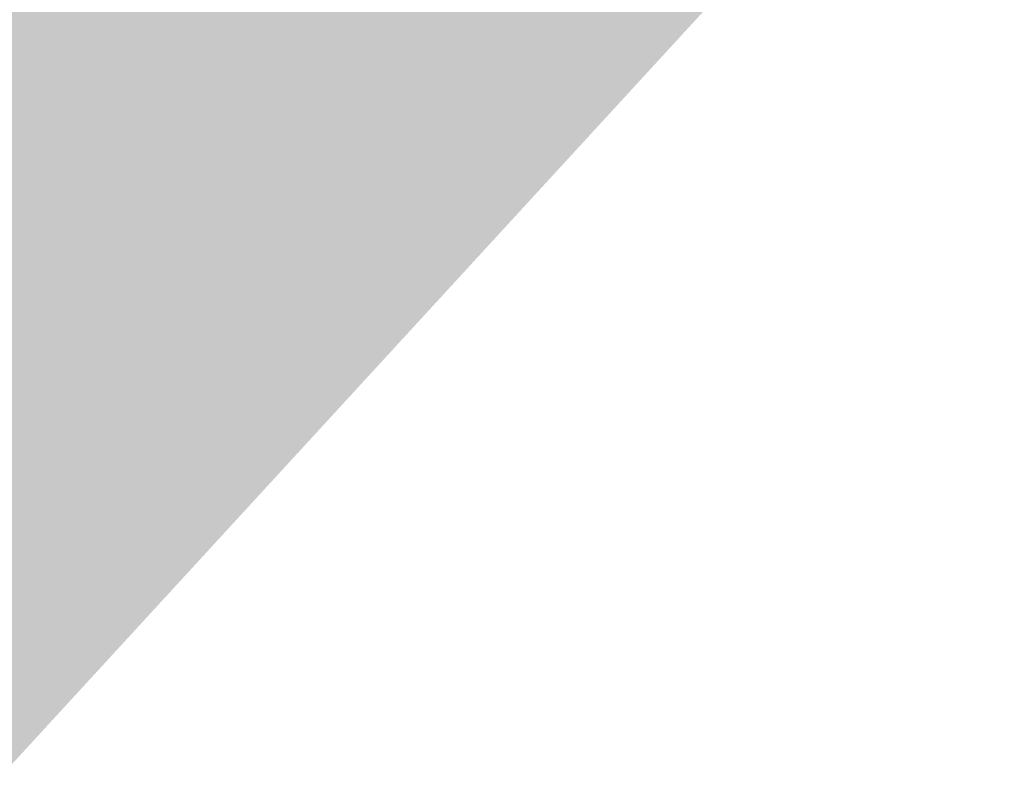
# Model space of a CAD drawing. Header units: millimetres. Extents: x 32690613 to 32694392, y 5343730 to 5344753.
# Tile 37 of 170: x 32692454.488 to 32692455.078, y 5344475.084 to 5344475.532. Entities that reach past the tile are written whole.
import ezdxf

# ---------------------------------------------------------------- set-up
doc = ezdxf.new("R2010")
doc.units = ezdxf.units.MM
doc.header["$LTSCALE"] = 0.01
doc.layers.add('Veg-Waldartig', color=7, linetype='Continuous', lineweight=5, true_color=0xb0ee53)

msp = doc.modelspace()

# ---------------------------------------------------------------- hatches: boundary and pattern name
at = {"layer": 'Veg-Waldartig', "transparency": 33554687}
msp.add_hatch(color=256, dxfattribs=at).paths.add_polyline_path([(32692443.58374, 5344463.77229), (32692445.22285, 5344464.26779), (32692446.15757, 5344464.60497), (32692446.28877, 5344464.74077), (32692446.41823, 5344464.8777), (32692446.54594, 5344465.01575), (32692446.67191, 5344465.15493), (32692446.79614, 5344465.29524), (32692446.91862, 5344465.43667), (32692447.03936, 5344465.57923), (32692447.15835, 5344465.72291), (32692450.73102, 5344470.51221), (32692451.79457, 5344471.91505), (32692452.90543, 5344473.28735), (32692454.06359, 5344474.62912), (32692455.26906, 5344475.94035), (32692456.52183, 5344477.22106), (32692457.8219, 5344478.47123), (32692459.16928, 5344479.69086), (32692460.56396, 5344480.87996), (32692475.47059, 5344492.59467), (32692476.14804, 5344493.12945), (32692476.80808, 5344493.69818), (32692477.4507, 5344494.30084), (32692478.07591, 5344494.93745), (32692478.68371, 5344495.60799), (32692479.2741, 5344496.31247), (32692479.84708, 5344497.05089), (32692480.40265, 5344497.82326), (32692480.69639, 5344498.69196), (32692481.04593, 5344499.52376), (32692481.45127, 5344500.31866), (32692481.91241, 5344501.07666), (32692482.42936, 5344501.79776), (32692483.0021, 5344502.48196), (32692483.63065, 5344503.12925), (32692484.315, 5344503.73965), (32692484.99741, 5344504.57055), (32692485.50768, 5344505.36123), (32692485.84581, 5344506.1117), (32692486.0118, 5344506.82197), (32692486.00565, 5344507.49203), (32692485.82736, 5344508.12187), (32692485.47692, 5344508.71151), (32692484.95435, 5344509.26094), (32692484.70236, 5344509.41056), (32692484.4454, 5344509.5474), (32692484.18346, 5344509.67147), (32692483.91654, 5344509.78275), (32692483.64466, 5344509.88127), (32692483.36779, 5344509.967), (32692483.08595, 5344510.03996), (32692482.79914, 5344510.10013), (32692482.47144, 5344510.22488), (32692482.1664, 5344510.37015), (32692481.88402, 5344510.53592), (32692481.62428, 5344510.7222), (32692481.38721, 5344510.929), (32692481.17278, 5344511.15631), (32692480.98101, 5344511.40412), (32692480.81189, 5344511.67245), (32692480.65123, 5344511.93136), (32692480.47479, 5344512.24058), (32692480.28257, 5344512.60013), (32692480.07458, 5344513.00999), (32692479.85082, 5344513.47019), (32692479.61127, 5344513.9807), (32692479.35595, 5344514.54154), (32692479.08486, 5344515.1527), (32692432.03746, 5344468.55883), (32692433.56456, 5344466.56212), (32692434.32948, 5344465.63175), (32692435.0709, 5344464.84278), (32692435.78881, 5344464.19521), (32692436.82129, 5344463.49097), (32692437.58834, 5344463.1597), (32692438.11609, 5344463.04428), (32692438.94454, 5344463.02089), (32692440.48903, 5344463.13971), (32692441.92073, 5344463.37622)])

doc.saveas('drawing.dxf')
